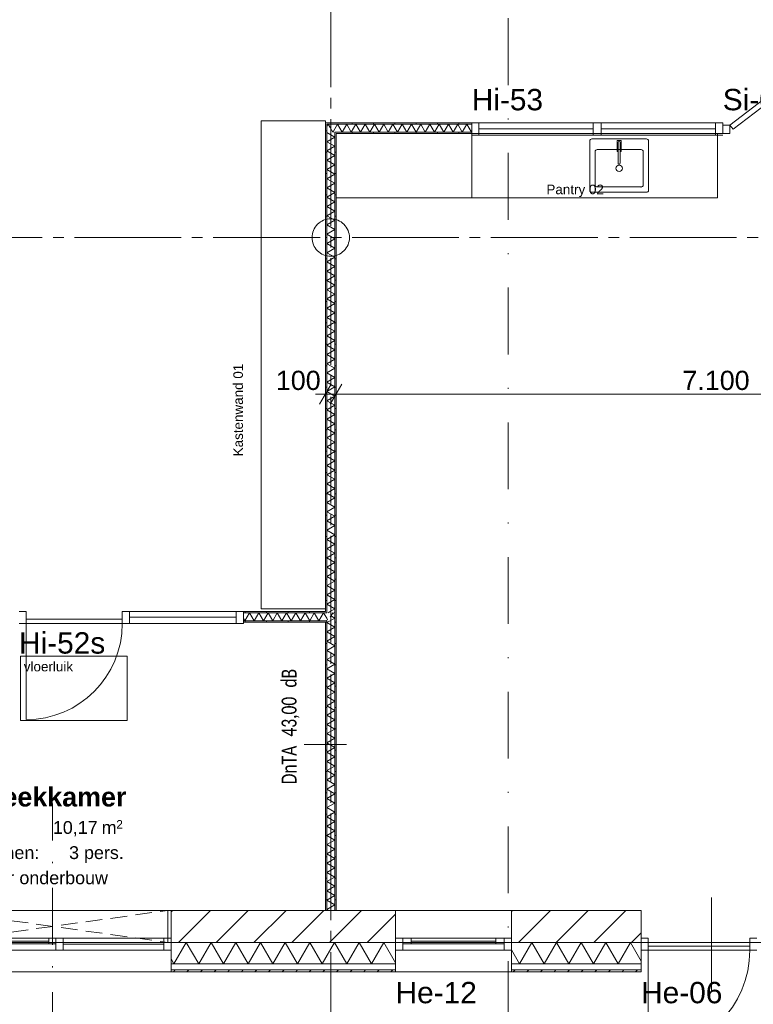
# Model space of a CAD drawing. Header units: millimetres. Extents: x 10 to 584, y 10 to 831.
# Tile 13 of 79: x 193 to 262, y 259 to 352. Entities that reach past the tile are written whole.
import ezdxf
from ezdxf.xclip import XClip

# ---------------------------------------------------------------- set-up
doc = ezdxf.new("R2010")
doc.units = ezdxf.units.MM
doc.header["$MEASUREMENT"] = 0
doc.header["$XCLIPFRAME"] = 0
for name, pattern in [('B0204', [13, 10, -1, 1, -1]), ('B0302', [12.51, 6.26, -3.125, 0, -3.125]), ('B0605', [9.6667, 5.3333, -2.333367, 3.33333e-05, -2]), ('B0701', [2.3412, 1.56, -0.7812]), ('B0703', [4.687, 3.125, -1.562])]:
    doc.linetypes.add(name, pattern=pattern)
for name, color, linetype in [('21 Buitenwanden', 7, 'Continuous'), ('21 Buitenwanden Deuren', 7, 'Continuous'), ('21 Buitenwanden Deurlabels', 7, 'Continuous'), ('21 Buitenwanden Doorsnede-arcering', 7, 'Continuous'), ('21 Buitenwanden Laagscheidingslijnen', 7, 'Continuous'), ('21 Buitenwanden Raamlabels', 7, 'Continuous'), ('21 Buitenwanden Ramen', 7, 'Continuous'), ('22 NC Binnenwanden', 7, 'Continuous'), ('22 NC Binnenwanden Deuren', 7, 'Continuous'), ('22 NC Binnenwanden Deurlabels', 7, 'Continuous'), ('22 NC Binnenwanden Doorsnede-arcering', 7, 'Continuous'), ('22 NC Binnenwanden Laagscheidingslijnen', 7, 'Continuous'), ('22 NC Binnenwanden Raamlabels', 7, 'Continuous'), ('22 NC Binnenwanden Ramen', 7, 'Continuous'), ('23 Vloeren', 7, 'Continuous'), ('28 Draagconstructies', 7, 'Continuous'), ('73 Keuken', 7, 'Continuous'), ('74 Sanitair', 7, 'Continuous'), ('82 Interieur', 7, 'Continuous'), ('A Lijn doorsnede', 7, 'Continuous'), ('A Stramien', 7, 'Continuous'), ('Info Algemeen', 7, 'Continuous'), ('Maatvoering 1_ 50_100', 7, 'Continuous'), ('Tekst_dim 1_ 50_100', 7, 'Continuous'), ('Z Ruimtefuncties', 7, 'Continuous')]:
    doc.layers.add(name, color=color, linetype=linetype)
doc.styles.add('GENERATED_STYLE_1', font='txt')
doc.styles.add('GENERATED_STYLE_2', font='txt')
doc.styles.add('GENERATED_STYLE_3', font='txt')
pattern_1 = [(45, (78, 259.1879), (-0.636396, 0.636396), [])]
pattern_2 = [(45, (78, 259.188), (-1.767767, 1.767767), [])]
pattern_3 = [(180, (78, 259.1879), (0, 2), [])]
pattern_4 = [(90, (78, 259.1879), (-2, 0), [])]
pattern_5 = [(270, (78, 259.1879), (2, 0), [])]

# ---------------------------------------------------------------- blocks, each defined once
blk = doc.blocks.new('*X19')
at = {"layer": '21 Buitenwanden Doorsnede-arcering', "color": 7, "linetype": 'Continuous', "lineweight": 0}
for p, q in [((207.326, 263.188), (208.481, 265.188)), ((209.636, 263.188), (208.481, 265.188)), ((209.636, 263.188), (210.791, 265.188)), ((211.945, 263.188), (210.791, 265.188)), ((211.945, 263.188), (213.1, 265.188)), ((214.255, 263.188), (213.1, 265.188)), ((214.255, 263.188), (215.409, 265.188)), ((216.564, 263.188), (215.409, 265.188)), ((216.564, 263.188), (217.719, 265.188)), ((218.873, 263.188), (217.719, 265.188)), ((218.873, 263.188), (220.028, 265.188)), ((221.183, 263.188), (220.028, 265.188)), ((221.183, 263.188), (222.338, 265.188)), ((223.492, 263.188), (222.338, 265.188)), ((223.492, 263.188), (224.647, 265.188)), ((225.802, 263.188), (224.647, 265.188)), ((225.802, 263.188), (226.956, 265.188)), ((228.069, 263.261), (226.956, 265.188)), ((207.326, 263.188), (207.058, 263.654))]:
    blk.add_line(p, q, dxfattribs=at)
blk = doc.blocks.new('*X20')
at = {"layer": '21 Buitenwanden Doorsnede-arcering', "color": 7, "linetype": 'Continuous', "lineweight": 0}
for p, q in [((239.658, 263.188), (240.813, 265.188)), ((241.967, 263.188), (240.813, 265.188)), ((241.967, 263.188), (243.122, 265.188)), ((244.277, 263.188), (243.122, 265.188)), ((244.277, 263.188), (245.432, 265.188)), ((246.586, 263.188), (245.432, 265.188)), ((246.586, 263.188), (247.741, 265.188)), ((248.896, 263.188), (247.741, 265.188)), ((248.896, 263.188), (250.05, 265.188)), ((251.055, 263.448), (250.05, 265.188)), ((239.658, 263.188), (238.909, 264.486))]:
    blk.add_line(p, q, dxfattribs=at)
blk = doc.blocks.new('*X95')
at = {"layer": '22 NC Binnenwanden Doorsnede-arcering', "color": 7, "linetype": 'Continuous', "lineweight": 0}
for p, q in [((221.945, 295.313), (221.625, 295.128)), ((222.375, 294.695), (221.625, 295.128)), ((222.375, 294.695), (221.625, 294.262)), ((222.375, 293.829), (221.625, 294.262)), ((222.375, 293.829), (221.625, 293.396)), ((222.375, 292.963), (221.625, 293.396)), ((222.375, 292.963), (221.625, 292.53)), ((222.375, 292.097), (221.625, 292.53)), ((222.375, 292.097), (221.625, 291.664)), ((222.375, 291.231), (221.625, 291.664)), ((222.375, 291.231), (221.625, 290.798)), ((222.375, 290.365), (221.625, 290.798)), ((222.375, 290.365), (221.625, 289.932)), ((222.375, 289.499), (221.625, 289.932)), ((222.375, 289.499), (221.625, 289.066)), ((222.375, 288.633), (221.625, 289.066)), ((222.375, 288.633), (221.625, 288.2)), ((222.375, 287.767), (221.625, 288.2)), ((222.375, 287.767), (221.625, 287.334)), ((222.375, 286.901), (221.625, 287.334)), ((222.375, 286.901), (221.625, 286.468)), ((222.375, 286.035), (221.625, 286.468)), ((222.375, 286.035), (221.625, 285.602)), ((222.375, 285.169), (221.625, 285.602)), ((222.375, 285.169), (221.625, 284.736)), ((222.375, 284.303), (221.625, 284.736)), ((222.375, 284.303), (221.625, 283.87)), ((222.375, 283.437), (221.625, 283.87)), ((222.375, 283.437), (221.625, 283.004)), ((222.375, 282.571), (221.625, 283.004)), ((222.375, 282.571), (221.625, 282.138)), ((222.375, 281.705), (221.625, 282.138)), ((222.375, 281.705), (221.625, 281.272)), ((222.375, 280.839), (221.625, 281.272)), ((222.375, 280.839), (221.625, 280.406)), ((222.375, 279.973), (221.625, 280.406)), ((222.375, 279.973), (221.625, 279.539)), ((222.375, 279.106), (221.625, 279.539)), ((222.375, 279.106), (221.625, 278.673)), ((222.375, 278.24), (221.625, 278.673)), ((222.375, 278.24), (221.625, 277.807)), ((222.375, 277.374), (221.625, 277.807)), ((222.375, 277.374), (221.625, 276.941)), ((222.375, 276.508), (221.625, 276.941)), ((222.375, 276.508), (221.625, 276.075)), ((222.375, 275.642), (221.625, 276.075)), ((222.375, 275.642), (221.625, 275.209)), ((222.375, 274.776), (221.625, 275.209)), ((222.375, 274.776), (221.625, 274.343)), ((222.375, 273.91), (221.625, 274.343)), ((222.375, 273.91), (221.625, 273.477)), ((222.375, 273.044), (221.625, 273.477)), ((222.375, 273.044), (221.625, 272.611)), ((222.375, 272.178), (221.625, 272.611)), ((222.375, 272.178), (221.625, 271.745)), ((222.375, 271.312), (221.625, 271.745)), ((222.375, 271.312), (221.625, 270.879)), ((222.375, 270.446), (221.625, 270.879)), ((222.375, 270.446), (221.625, 270.013)), ((222.375, 269.58), (221.625, 270.013)), ((222.375, 269.58), (221.625, 269.147)), ((222.375, 268.714), (221.625, 269.147)), ((222.375, 268.714), (221.625, 268.281)), ((221.787, 268.188), (221.625, 268.281))]:
    blk.add_line(p, q, dxfattribs=at)
blk = doc.blocks.new('*X96')
at = {"layer": '22 NC Binnenwanden Doorsnede-arcering', "color": 7, "linetype": 'Continuous', "lineweight": 0}
for q in [(221.945, 295.313), (222.057, 295.745)]:
    blk.add_line((222.375, 295.561), q, dxfattribs=at)
blk = doc.blocks.new('*X232')
at = {"layer": '22 NC Binnenwanden Doorsnede-arcering', "color": 7, "linetype": 'Continuous', "lineweight": 0}
for p, q in [((213.966, 295.313), (214.399, 296.063)), ((214.832, 295.313), (214.399, 296.063)), ((214.832, 295.313), (215.265, 296.063)), ((215.698, 295.313), (215.265, 296.063)), ((215.698, 295.313), (216.131, 296.063)), ((216.564, 295.313), (216.131, 296.063)), ((216.564, 295.313), (216.997, 296.063)), ((217.43, 295.313), (216.997, 296.063)), ((217.43, 295.313), (217.863, 296.063)), ((218.296, 295.313), (217.863, 296.063)), ((218.296, 295.313), (218.729, 296.063)), ((219.162, 295.313), (218.729, 296.063)), ((219.162, 295.313), (219.595, 296.063)), ((220.028, 295.313), (219.595, 296.063)), ((220.028, 295.313), (220.461, 296.063)), ((220.894, 295.313), (220.461, 296.063)), ((220.894, 295.313), (221.327, 296.063)), ((221.625, 295.547), (221.327, 296.063)), ((213.966, 295.313), (213.818, 295.569))]:
    blk.add_line(p, q, dxfattribs=at)
blk = doc.blocks.new('*X233')
at = {"layer": '22 NC Binnenwanden Doorsnede-arcering', "color": 7, "linetype": 'Continuous', "lineweight": 0}
for p, q in [((221.945, 295.633), (222.193, 296.063)), ((222.26, 295.948), (222.193, 296.063)), ((221.711, 295.399), (221.625, 295.547))]:
    blk.add_line(p, q, dxfattribs=at)
blk = doc.blocks.new('*X416')
at = {"layer": '22 NC Binnenwanden Doorsnede-arcering', "color": 7, "linetype": 'Continuous', "lineweight": 0}
for p, q in [((221.711, 341.711), (221.625, 341.562)), ((221.945, 341.476), (222.193, 341.046)), ((222.26, 341.162), (222.193, 341.046))]:
    blk.add_line(p, q, dxfattribs=at)
blk = doc.blocks.new('*X422')
at = {"layer": '22 NC Binnenwanden Doorsnede-arcering', "color": 7, "linetype": 'Continuous', "lineweight": 0}
for p, q in [((222.626, 341.796), (222.375, 341.361)), ((222.626, 341.796), (223.059, 341.046)), ((223.492, 341.796), (223.059, 341.046)), ((223.492, 341.796), (223.925, 341.046)), ((224.358, 341.796), (223.925, 341.046)), ((224.358, 341.796), (224.791, 341.046)), ((225.224, 341.796), (224.791, 341.046)), ((225.224, 341.796), (225.657, 341.046)), ((226.09, 341.796), (225.657, 341.046)), ((226.09, 341.796), (226.523, 341.046)), ((226.956, 341.796), (226.523, 341.046)), ((226.956, 341.796), (227.389, 341.046)), ((227.822, 341.796), (227.389, 341.046)), ((227.822, 341.796), (228.255, 341.046)), ((228.688, 341.796), (228.255, 341.046)), ((228.688, 341.796), (229.121, 341.046)), ((229.554, 341.796), (229.121, 341.046)), ((229.554, 341.796), (229.987, 341.046)), ((230.42, 341.796), (229.987, 341.046)), ((230.42, 341.796), (230.853, 341.046)), ((231.286, 341.796), (230.853, 341.046)), ((231.286, 341.796), (231.719, 341.046)), ((232.152, 341.796), (231.719, 341.046)), ((232.152, 341.796), (232.586, 341.046)), ((233.019, 341.796), (232.586, 341.046)), ((233.019, 341.796), (233.452, 341.046)), ((233.885, 341.796), (233.452, 341.046)), ((233.885, 341.796), (234.318, 341.046)), ((234.751, 341.796), (234.318, 341.046)), ((234.751, 341.796), (235.184, 341.046)), ((235.2, 341.075), (235.184, 341.046))]:
    blk.add_line(p, q, dxfattribs=at)
blk = doc.blocks.new('*X424')
at = {"layer": '22 NC Binnenwanden Doorsnede-arcering', "color": 7, "linetype": 'Continuous', "lineweight": 0}
for p, q in [((221.76, 341.796), (221.711, 341.711)), ((221.76, 341.796), (221.945, 341.476)), ((222.375, 341.361), (222.26, 341.162))]:
    blk.add_line(p, q, dxfattribs=at)
blk = doc.blocks.new('*X460')
at = {"layer": '22 NC Binnenwanden Doorsnede-arcering', "color": 7, "linetype": 'Continuous', "lineweight": 0}
blk.add_line((221.961, 296.188), (221.744, 296.063), dxfattribs=at)
blk = doc.blocks.new('*X461')
at = {"layer": '22 NC Binnenwanden Doorsnede-arcering', "color": 7, "linetype": 'Continuous', "lineweight": 0}
for p, q in [((221.658, 341.046), (221.625, 341.027)), ((222.375, 340.594), (221.625, 341.027)), ((222.375, 340.594), (221.625, 340.161)), ((222.375, 339.728), (221.625, 340.161)), ((222.375, 339.728), (221.625, 339.295)), ((222.375, 338.862), (221.625, 339.295)), ((222.375, 338.862), (221.625, 338.429)), ((222.375, 337.996), (221.625, 338.429)), ((222.375, 337.996), (221.625, 337.563)), ((222.375, 337.13), (221.625, 337.563)), ((222.375, 337.13), (221.625, 336.697)), ((222.375, 336.264), (221.625, 336.697)), ((222.375, 336.264), (221.625, 335.831)), ((222.375, 335.398), (221.625, 335.831)), ((222.375, 335.398), (221.625, 334.965)), ((222.375, 334.532), (221.625, 334.965)), ((222.375, 334.532), (221.625, 334.099)), ((222.375, 333.666), (221.625, 334.099)), ((222.375, 333.666), (221.625, 333.233)), ((222.375, 332.8), (221.625, 333.233)), ((222.375, 332.8), (221.625, 332.367)), ((222.375, 331.934), (221.625, 332.367)), ((222.375, 331.934), (221.625, 331.501)), ((222.375, 331.068), (221.625, 331.501)), ((222.375, 331.068), (221.625, 330.635)), ((222.375, 330.202), (221.625, 330.635)), ((222.375, 330.202), (221.625, 329.769)), ((222.375, 329.336), (221.625, 329.769)), ((222.375, 329.336), (221.625, 328.903)), ((222.375, 328.47), (221.625, 328.903)), ((222.375, 328.47), (221.625, 328.037)), ((222.375, 327.604), (221.625, 328.037)), ((222.375, 327.604), (221.625, 327.171)), ((222.375, 326.738), (221.625, 327.171)), ((222.375, 326.738), (221.625, 326.305)), ((222.375, 325.872), (221.625, 326.305)), ((222.375, 325.872), (221.625, 325.439)), ((222.375, 325.006), (221.625, 325.439)), ((222.375, 325.006), (221.625, 324.573)), ((222.375, 324.14), (221.625, 324.573)), ((222.375, 324.14), (221.625, 323.707)), ((222.375, 323.274), (221.625, 323.707)), ((222.375, 323.274), (221.625, 322.841)), ((222.375, 322.408), (221.625, 322.841)), ((222.375, 322.408), (221.625, 321.975)), ((222.375, 321.542), (221.625, 321.975)), ((222.375, 321.542), (221.625, 321.109)), ((222.375, 320.676), (221.625, 321.109)), ((222.375, 320.676), (221.625, 320.243)), ((222.375, 319.81), (221.625, 320.243)), ((222.375, 319.81), (221.625, 319.377)), ((222.375, 318.944), (221.625, 319.377)), ((222.375, 318.944), (221.625, 318.511)), ((222.375, 318.078), (221.625, 318.511)), ((222.375, 318.078), (221.625, 317.645)), ((222.375, 317.212), (221.625, 317.645)), ((222.375, 317.212), (221.625, 316.779)), ((222.375, 316.346), (221.625, 316.779)), ((222.375, 316.346), (221.625, 315.913)), ((222.375, 315.48), (221.625, 315.913)), ((222.375, 315.48), (221.625, 315.047)), ((222.375, 314.614), (221.625, 315.047)), ((222.375, 314.614), (221.625, 314.181)), ((222.375, 313.747), (221.625, 314.181)), ((222.375, 313.747), (221.625, 313.314)), ((222.375, 312.881), (221.625, 313.314)), ((222.375, 312.881), (221.625, 312.448)), ((222.375, 312.015), (221.625, 312.448)), ((222.375, 312.015), (221.625, 311.582)), ((222.375, 311.149), (221.625, 311.582)), ((222.375, 311.149), (221.625, 310.716)), ((222.375, 310.283), (221.625, 310.716)), ((222.375, 310.283), (221.625, 309.85)), ((222.375, 309.417), (221.625, 309.85)), ((222.375, 309.417), (221.625, 308.984)), ((222.375, 308.551), (221.625, 308.984)), ((222.375, 308.551), (221.625, 308.118)), ((222.375, 307.685), (221.625, 308.118)), ((222.375, 307.685), (221.625, 307.252)), ((222.375, 306.819), (221.625, 307.252)), ((222.375, 306.819), (221.625, 306.386)), ((222.375, 305.953), (221.625, 306.386)), ((222.375, 305.953), (221.625, 305.52)), ((222.375, 305.087), (221.625, 305.52)), ((222.375, 305.087), (221.625, 304.654)), ((222.375, 304.221), (221.625, 304.654)), ((222.375, 304.221), (221.625, 303.788)), ((222.375, 303.355), (221.625, 303.788)), ((222.375, 303.355), (221.625, 302.922)), ((222.375, 302.489), (221.625, 302.922)), ((222.375, 302.489), (221.625, 302.056)), ((222.375, 301.623), (221.625, 302.056)), ((222.375, 301.623), (221.625, 301.19)), ((222.375, 300.757), (221.625, 301.19)), ((222.375, 300.757), (221.625, 300.324)), ((222.375, 299.891), (221.625, 300.324)), ((222.375, 299.891), (221.625, 299.458)), ((222.375, 299.025), (221.625, 299.458)), ((222.375, 299.025), (221.625, 298.592)), ((222.375, 298.159), (221.625, 298.592)), ((222.375, 298.159), (221.625, 297.726)), ((222.375, 297.293), (221.625, 297.726)), ((222.375, 297.293), (221.625, 296.86)), ((222.375, 296.427), (221.625, 296.86)), ((222.375, 296.427), (221.961, 296.188))]:
    blk.add_line(p, q, dxfattribs=at)
blk = doc.blocks.new('Drawing_2_2', base_point=(78, 259.188))
at = {"layer": '21 Buitenwanden Doorsnede-arcering', "linetype": 'Continuous', "lineweight": 0, "true_color": 0x000000}
h = blk.add_hatch(dxfattribs=at)
h.set_pattern_fill('130_Kalkzandsteen_0002', color=18, style=0, pattern_type=2)
h.set_pattern_definition(pattern_2)
h.paths.add_polyline_path([(207.058, 268.188), (207.058, 265.188), (228.069, 265.188), (228.069, 268.188)])
h = blk.add_hatch(dxfattribs=at)
h.set_pattern_fill('130_Kalkzandsteen_0002', color=18, style=0, pattern_type=2)
h.set_pattern_definition(pattern_2)
h.paths.add_polyline_path([(238.909, 268.188), (238.909, 265.188), (251.055, 265.188), (251.055, 268.188)])
h = blk.add_hatch(dxfattribs=at)
h.set_pattern_fill('310_Naaldhout__01__0002', color=18, style=0, pattern_type=2)
h.set_pattern_definition(pattern_1)
h.paths.add_polyline_path([(228.069, 262.628), (207.058, 262.628), (207.058, 262.448), (228.069, 262.448)])
h = blk.add_hatch(dxfattribs=at)
h.set_pattern_fill('310_Naaldhout__01__0002', color=18, style=0, pattern_type=2)
h.set_pattern_definition(pattern_1)
h.paths.add_polyline_path([(238.909, 262.628), (238.909, 262.448), (251.055, 262.448), (251.055, 262.628)])
at = {"layer": '22 NC Binnenwanden Doorsnede-arcering', "linetype": 'Continuous', "lineweight": 0, "true_color": 0x000000}
h = blk.add_hatch(dxfattribs=at)
h.set_pattern_fill('930_Lijnen_vert_200_0002', color=18, style=0, pattern_type=2)
h.set_pattern_definition(pattern_5)
h.paths.add_polyline_path([(221.5, 341.796), (221.625, 341.796), (221.5, 341.921)])
h = blk.add_hatch(dxfattribs=at)
h.set_pattern_fill('930_Lijnen_vert_200_0002', color=18, style=0, pattern_type=2)
h.set_pattern_definition(pattern_5)
h.paths.add_polyline_path([(221.625, 341.921), (221.5, 341.921), (221.625, 341.796)])
h = blk.add_hatch(dxfattribs=at)
h.set_pattern_fill('930_Lijnen_vert_200_0002', color=18, style=0, pattern_type=2)
h.set_pattern_definition(pattern_3)
h.paths.add_polyline_path([(221.5, 341.796), (221.5, 296.188), (221.625, 296.188), (221.625, 341.796)])
h = blk.add_hatch(dxfattribs=at)
h.set_pattern_fill('930_Lijnen_vert_200_0002', color=18, style=0, pattern_type=2)
h.set_pattern_definition(pattern_5)
h.paths.add_polyline_path([(221.625, 341.921), (221.625, 341.796), (235.2, 341.796), (235.2, 341.921)])
h = blk.add_hatch(dxfattribs=at)
h.set_pattern_fill('930_Lijnen_vert_200_0002', color=18, style=0, pattern_type=2)
h.set_pattern_definition(pattern_5)
h.paths.add_polyline_path([(222.375, 340.921), (222.5, 340.921), (222.375, 341.046)])
h = blk.add_hatch(dxfattribs=at)
h.set_pattern_fill('930_Lijnen_vert_200_0002', color=18, style=0, pattern_type=2)
h.set_pattern_definition(pattern_5)
h.paths.add_polyline_path([(222.5, 341.046), (222.375, 341.046), (222.5, 340.921)])
h = blk.add_hatch(dxfattribs=at)
h.set_pattern_fill('930_Lijnen_vert_200_0002', color=18, style=0, pattern_type=2)
h.set_pattern_definition(pattern_3)
h.paths.add_polyline_path([(222.375, 340.921), (222.375, 296.188), (222.5, 296.188), (222.5, 340.921)])
h = blk.add_hatch(dxfattribs=at)
h.set_pattern_fill('930_Lijnen_vert_200_0002', color=18, style=0, pattern_type=2)
h.set_pattern_definition(pattern_5)
h.paths.add_polyline_path([(235.2, 341.046), (222.5, 341.046), (222.5, 340.921), (235.2, 340.921)])
h = blk.add_hatch(dxfattribs=at)
h.set_pattern_fill('930_Lijnen_vert_200_0002', color=18, style=0, pattern_type=2)
h.set_pattern_definition(pattern_4)
h.paths.add_polyline_path([(213.818, 296.063), (221.5, 296.063), (221.5, 296.188), (213.818, 296.188)])
h = blk.add_hatch(dxfattribs=at)
h.set_pattern_fill('930_Lijnen_vert_200_0002', color=18, style=0, pattern_type=2)
h.set_pattern_definition(pattern_4)
h.paths.add_polyline_path([(221.625, 296.188), (221.5, 296.188), (221.5, 296.063), (221.625, 296.063)])
h = blk.add_hatch(dxfattribs=at)
h.set_pattern_fill('930_Lijnen_vert_200_0002', color=18, style=0, pattern_type=2)
h.set_pattern_definition(pattern_3)
h.paths.add_polyline_path([(222.375, 296.063), (222.5, 296.063), (222.5, 296.188)])
h = blk.add_hatch(dxfattribs=at)
h.set_pattern_fill('930_Lijnen_vert_200_0002', color=18, style=0, pattern_type=2)
h.set_pattern_definition(pattern_4)
h.paths.add_polyline_path([(222.375, 296.188), (222.375, 296.063), (222.5, 296.188)])
h = blk.add_hatch(dxfattribs=at)
h.set_pattern_fill('930_Lijnen_vert_200_0002', color=18, style=0, pattern_type=2)
h.set_pattern_definition(pattern_3)
h.paths.add_polyline_path([(222.375, 296.063), (222.375, 268.188), (222.5, 268.188), (222.5, 296.063)])
h = blk.add_hatch(dxfattribs=at)
h.set_pattern_fill('930_Lijnen_vert_200_0002', color=18, style=0, pattern_type=2)
h.set_pattern_definition(pattern_4)
h.paths.add_polyline_path([(221.5, 295.313), (213.818, 295.313), (213.818, 295.188), (221.5, 295.188)])
h = blk.add_hatch(dxfattribs=at)
h.set_pattern_fill('930_Lijnen_vert_200_0002', color=18, style=0, pattern_type=2)
h.set_pattern_definition(pattern_3)
h.paths.add_polyline_path([(221.5, 295.313), (221.5, 295.188), (221.625, 295.313)])
h = blk.add_hatch(dxfattribs=at)
h.set_pattern_fill('930_Lijnen_vert_200_0002', color=18, style=0, pattern_type=2)
h.set_pattern_definition(pattern_3)
h.paths.add_polyline_path([(221.5, 295.188), (221.625, 295.188), (221.625, 295.313)])
h = blk.add_hatch(dxfattribs=at)
h.set_pattern_fill('930_Lijnen_vert_200_0002', color=18, style=0, pattern_type=2)
h.set_pattern_definition(pattern_3)
h.paths.add_polyline_path([(221.5, 295.188), (221.5, 268.188), (221.625, 268.188), (221.625, 295.188)])
at = {"layer": '21 Buitenwanden', "color": 9, "linetype": 'B0605', "lineweight": 0}
blk.add_line((195.957, 255.188), (195.957, 278.188), dxfattribs=at)
at = {"layer": '21 Buitenwanden', "color": 1, "linetype": 'Continuous', "lineweight": 0}
for p, q in [((257.66, 269.407), (257.66, 260.699)), ((207.058, 264.448), (207.058, 265.188)), ((228.069, 264.448), (228.069, 265.188)), ((238.909, 264.448), (238.909, 265.188)), ((251.055, 264.448), (251.055, 265.188)), ((207.058, 263.188), (207.058, 264.448)), ((228.069, 263.188), (228.069, 264.448)), ((238.909, 263.188), (238.909, 264.448)), ((251.055, 263.188), (251.055, 264.448))]:
    blk.add_line(p, q, dxfattribs=at)
at = {"layer": '21 Buitenwanden', "color": 9, "linetype": 'B0701', "lineweight": 0}
for p, q in [((185.158, 265.188), (206.757, 268.188)), ((185.158, 268.188), (206.757, 265.188))]:
    blk.add_line(p, q, dxfattribs=at)
at = {"layer": '21 Buitenwanden', "color": 3, "linetype": 'Continuous', "lineweight": 0}
for p, q in [((207.058, 265.588), (207.058, 268.188)), ((228.069, 265.588), (228.069, 268.188)), ((238.909, 265.588), (238.909, 268.188)), ((251.055, 265.588), (251.055, 268.188)), ((207.058, 265.188), (207.058, 265.588)), ((228.069, 265.188), (228.069, 265.588)), ((238.909, 265.188), (238.909, 265.588)), ((251.055, 265.188), (251.055, 265.588))]:
    blk.add_line(p, q, dxfattribs=at)
at = {"layer": '21 Buitenwanden', "color": 9, "linetype": 'Continuous', "lineweight": 0}
for p, q in [((207.058, 262.628), (207.058, 263.188)), ((228.069, 262.628), (228.069, 263.188)), ((238.909, 262.628), (238.909, 263.188)), ((251.055, 262.628), (251.055, 263.188))]:
    blk.add_line(p, q, dxfattribs=at)
at = {"layer": '21 Buitenwanden', "color": 2, "linetype": 'Continuous', "lineweight": 0}
for p, q in [((207.058, 262.448), (207.058, 262.628)), ((228.069, 262.448), (228.069, 262.628)), ((238.909, 262.448), (238.909, 262.628)), ((251.055, 262.448), (251.055, 262.628))]:
    blk.add_line(p, q, dxfattribs=at)
at = {"layer": '21 Buitenwanden', "color": 1, "linetype": 'B0703', "lineweight": 0, "flags": 128}
for points in [[(206.757, 265.188), (206.757, 268.188)], [(185.158, 265.188), (206.757, 265.188)]]:
    blk.add_lwpolyline(points, dxfattribs=at)
at = {"layer": '21 Buitenwanden', "color": 3, "linetype": 'Continuous', "lineweight": 0, "flags": 128}
for points in [[(228.069, 268.188), (207.058, 268.188)], [(251.055, 268.188), (238.909, 268.188)]]:
    blk.add_lwpolyline(points, dxfattribs=at)
at = {"layer": '21 Buitenwanden', "color": 2, "linetype": 'Continuous', "lineweight": 0, "flags": 128}
for points in [[(207.058, 262.448), (228.069, 262.448)], [(238.909, 262.448), (251.055, 262.448)]]:
    blk.add_lwpolyline(points, dxfattribs=at)
at = {"layer": '21 Buitenwanden Deuren', "color": 3, "linetype": 'Continuous', "lineweight": 0}
for p, q in [((251.055, 265.588), (251.055, 268.188)), ((251.055, 265.188), (251.055, 265.588)), ((251.055, 265.188), (251.055, 265.588))]:
    blk.add_line(p, q, dxfattribs=at)
at = {"layer": '21 Buitenwanden Deuren', "color": 1, "linetype": 'Continuous', "lineweight": 0}
for p, q in [((251.725, 265.588), (251.055, 265.588)), ((251.055, 265.588), (251.055, 264.448)), ((251.725, 264.448), (251.725, 265.588)), ((261.895, 265.588), (261.225, 265.588)), ((261.225, 265.588), (261.225, 264.448)), ((251.055, 264.448), (251.055, 265.188)), ((251.055, 264.448), (251.055, 265.188)), ((251.725, 264.448), (251.725, 264.848)), ((251.725, 264.848), (261.225, 264.848)), ((261.225, 264.848), (261.225, 264.448)), ((251.055, 264.448), (251.725, 264.448)), ((251.055, 263.188), (251.055, 264.448)), ((251.725, 264.448), (251.725, 254.948)), ((261.225, 264.448), (251.725, 264.448)), ((261.225, 264.448), (261.895, 264.448))]:
    blk.add_line(p, q, dxfattribs=at)
at = {"layer": '21 Buitenwanden Deuren', "color": 9, "linetype": 'Continuous', "lineweight": 0}
blk.add_line((251.055, 262.628), (251.055, 263.188), dxfattribs=at)
at = {"layer": '21 Buitenwanden Deuren', "color": 2, "linetype": 'Continuous', "lineweight": 0}
blk.add_line((251.055, 262.448), (251.055, 262.628), dxfattribs=at)
at = {"layer": '21 Buitenwanden Deuren', "color": 1, "linetype": 'Continuous', "lineweight": 0}
blk.add_arc((251.725, 264.448), 9.5, 270, 0, dxfattribs=at)
at = {"layer": '21 Buitenwanden Laagscheidingslijnen', "color": 3, "linetype": 'Continuous', "lineweight": 0}
for p, q in [((207.058, 265.188), (228.069, 265.188)), ((238.909, 265.188), (251.055, 265.188))]:
    blk.add_line(p, q, dxfattribs=at)
at = {"layer": '21 Buitenwanden Laagscheidingslijnen', "color": 1, "linetype": 'Continuous', "lineweight": 0}
for p, q in [((207.058, 263.188), (228.069, 263.188)), ((238.909, 263.188), (251.055, 263.188))]:
    blk.add_line(p, q, dxfattribs=at)
at = {"layer": '21 Buitenwanden Laagscheidingslijnen', "color": 2, "linetype": 'Continuous', "lineweight": 0}
for p, q in [((207.058, 262.628), (228.069, 262.628)), ((238.909, 262.628), (251.055, 262.628))]:
    blk.add_line(p, q, dxfattribs=at)
at = {"layer": '21 Buitenwanden Ramen', "color": 9, "linetype": 'Continuous', "lineweight": 0}
for p, q in [((207.058, 268.188), (185.158, 268.188)), ((238.909, 268.188), (228.069, 268.188)), ((207.058, 262.628), (207.058, 263.188)), ((228.069, 262.628), (228.069, 263.188)), ((238.909, 262.628), (238.909, 263.188)), ((207.058, 262.448), (185.158, 262.448)), ((238.909, 262.448), (228.069, 262.448))]:
    blk.add_line(p, q, dxfattribs=at)
at = {"layer": '21 Buitenwanden Ramen', "color": 3, "linetype": 'Continuous', "lineweight": 0}
for p, q in [((207.058, 265.588), (207.058, 268.188)), ((228.069, 265.588), (228.069, 268.188)), ((238.909, 265.588), (238.909, 268.188)), ((207.058, 265.188), (207.058, 265.588)), ((207.058, 265.188), (207.058, 265.588)), ((228.069, 265.188), (228.069, 265.588)), ((228.069, 265.188), (228.069, 265.588)), ((238.909, 265.188), (238.909, 265.588)), ((238.909, 265.188), (238.909, 265.588))]:
    blk.add_line(p, q, dxfattribs=at)
at = {"layer": '21 Buitenwanden Ramen', "color": 1, "linetype": 'Continuous', "lineweight": 0}
for p, q in [((195.603, 265.588), (186.498, 265.588)), ((195.603, 265.588), (186.498, 265.588)), ((196.273, 265.588), (195.603, 265.588)), ((195.603, 265.588), (195.603, 265.048)), ((196.608, 265.588), (196.273, 265.588)), ((196.273, 265.588), (196.273, 265.048)), ((196.273, 265.048), (196.273, 265.588)), ((196.943, 265.588), (196.608, 265.588)), ((196.943, 264.448), (196.943, 265.588)), ((206.388, 265.588), (196.943, 265.588)), ((207.058, 265.588), (206.388, 265.588)), ((206.388, 265.588), (206.388, 264.448)), ((228.739, 265.588), (228.069, 265.588)), ((228.739, 265.048), (228.739, 265.588)), ((229.519, 265.588), (228.739, 265.588)), ((228.739, 265.588), (228.739, 265.048)), ((237.459, 265.588), (229.519, 265.588)), ((229.519, 265.048), (229.519, 265.588)), ((237.459, 265.588), (229.519, 265.588)), ((238.239, 265.588), (237.459, 265.588)), ((237.459, 265.588), (237.459, 265.048)), ((238.909, 265.588), (238.239, 265.588)), ((238.239, 265.588), (238.239, 265.048)), ((238.239, 265.048), (238.239, 265.588)), ((195.603, 265.318), (186.498, 265.318)), ((186.498, 265.048), (195.603, 265.048)), ((195.603, 265.048), (196.273, 265.048)), ((196.273, 265.048), (196.273, 264.448)), ((206.388, 265.018), (196.943, 265.018)), ((207.058, 264.448), (207.058, 265.188)), ((207.058, 264.448), (207.058, 265.188)), ((228.069, 264.448), (228.069, 265.188)), ((228.069, 264.448), (228.069, 265.188)), ((228.739, 264.448), (228.739, 265.048)), ((228.739, 265.048), (229.519, 265.048)), ((237.459, 265.318), (229.519, 265.318)), ((229.519, 265.048), (237.459, 265.048)), ((237.459, 265.048), (238.239, 265.048)), ((238.239, 265.048), (238.239, 264.448)), ((238.909, 264.448), (238.909, 265.188)), ((238.909, 264.448), (238.909, 265.188)), ((185.828, 264.448), (196.273, 264.448)), ((196.273, 264.448), (196.608, 264.448)), ((196.608, 264.448), (196.943, 264.448)), ((196.943, 264.448), (206.388, 264.448)), ((206.388, 264.448), (207.058, 264.448)), ((207.058, 263.188), (207.058, 264.448)), ((228.069, 264.448), (228.739, 264.448)), ((228.069, 263.188), (228.069, 264.448)), ((228.739, 264.448), (238.239, 264.448)), ((238.239, 264.448), (238.909, 264.448)), ((238.909, 263.188), (238.909, 264.448))]:
    blk.add_line(p, q, dxfattribs=at)
at = {"layer": '21 Buitenwanden Ramen', "color": 2, "linetype": 'Continuous', "lineweight": 0}
for p, q in [((207.058, 262.448), (207.058, 262.628)), ((228.069, 262.448), (228.069, 262.628)), ((238.909, 262.448), (238.909, 262.628))]:
    blk.add_line(p, q, dxfattribs=at)
at = {"layer": '22 NC Binnenwanden', "color": 1, "linetype": 'Continuous', "lineweight": 0}
for p, q in [((235.2, 341.921), (235.2, 341.796)), ((235.2, 341.796), (235.2, 341.046)), ((235.2, 341.046), (235.2, 340.921)), ((213.818, 296.188), (213.818, 296.063)), ((213.818, 296.063), (213.818, 295.313)), ((213.818, 295.313), (213.818, 295.188))]:
    blk.add_line(p, q, dxfattribs=at)
at = {"layer": '22 NC Binnenwanden', "color": 1, "linetype": 'Continuous', "lineweight": 0, "flags": 128}
for points in [[(221.5, 341.921), (221.5, 341.796)], [(235.2, 341.921), (221.5, 341.921)], [(221.5, 341.796), (221.5, 296.188)], [(222.5, 340.921), (235.2, 340.921)], [(222.5, 296.188), (222.5, 340.921)], [(221.5, 296.188), (213.818, 296.188)], [(222.5, 268.188), (222.5, 296.188)], [(213.818, 295.188), (221.5, 295.188)], [(221.5, 295.188), (221.5, 268.188)], [(221.625, 268.188), (221.5, 268.188)], [(222.375, 268.188), (221.625, 268.188)], [(222.5, 268.188), (222.375, 268.188)]]:
    blk.add_lwpolyline(points, dxfattribs=at)
at = {"layer": '22 NC Binnenwanden Deuren', "color": 1, "linetype": 'Continuous', "lineweight": 0}
for p, q in [((266.952, 347.533), (259.37, 341.721)), ((259.674, 341.325), (267.257, 347.136)), ((258.7, 341.796), (258.7, 341.921)), ((258.7, 341.721), (258.7, 341.796)), ((259.37, 341.721), (258.7, 341.721)), ((258.7, 341.721), (258.7, 340.921)), ((258.7, 341.046), (258.7, 341.721)), ((258.7, 341.046), (258.7, 341.721)), ((259.37, 340.921), (259.37, 341.721)), ((259.37, 341.721), (259.674, 341.325)), ((258.7, 340.921), (258.7, 341.046)), ((258.7, 340.921), (258.7, 341.046)), ((258.7, 340.921), (259.37, 340.921)), ((193.488, 296.188), (192.818, 296.188)), ((193.488, 295.048), (193.488, 296.188)), ((203.158, 296.188), (202.488, 296.188)), ((202.488, 296.188), (202.488, 295.048)), ((203.158, 295.048), (203.158, 296.188)), ((213.818, 296.188), (213.148, 296.188)), ((213.148, 296.188), (213.148, 295.048)), ((213.818, 295.048), (213.818, 296.188)), ((213.818, 296.188), (213.818, 296.063)), ((213.818, 296.188), (213.818, 296.063)), ((213.818, 296.063), (213.818, 295.313)), ((213.818, 296.063), (213.818, 295.313)), ((192.818, 295.048), (193.488, 295.048)), ((193.488, 295.048), (193.488, 295.448)), ((193.488, 295.448), (202.488, 295.448)), ((193.488, 295.048), (193.488, 286.048)), ((202.488, 295.048), (193.488, 295.048)), ((202.488, 295.448), (202.488, 295.048)), ((202.488, 295.048), (203.158, 295.048)), ((213.148, 295.648), (203.158, 295.648)), ((203.158, 295.048), (213.148, 295.048)), ((213.148, 295.048), (213.818, 295.048)), ((213.818, 295.313), (213.818, 295.188)), ((213.818, 295.313), (213.818, 295.188))]:
    blk.add_line(p, q, dxfattribs=at)
at = {"layer": '22 NC Binnenwanden Deuren', "color": 1, "linetype": 'Continuous', "lineweight": 0, "flags": 128}
blk.add_lwpolyline([(203.158, 296.188), (213.148, 296.188), (213.148, 295.048), (203.158, 295.048)], close=True, dxfattribs=at)
at = {"layer": '22 NC Binnenwanden Deuren', "color": 1, "linetype": 'Continuous', "lineweight": 0}
blk.add_arc((193.488, 295.048), 9, 270, 0, dxfattribs=at)
at = {"layer": '22 NC Binnenwanden Laagscheidingslijnen', "color": 9, "linetype": 'Continuous', "lineweight": 0}
for p, q in [((221.625, 341.796), (221.625, 341.046)), ((222.375, 341.796), (221.625, 341.796)), ((221.625, 341.796), (221.625, 341.046)), ((235.2, 341.796), (222.375, 341.796)), ((221.625, 296.188), (221.625, 341.046)), ((222.375, 341.046), (222.375, 340.921)), ((222.5, 341.046), (222.375, 341.046)), ((222.375, 341.046), (222.375, 340.921)), ((222.375, 296.188), (222.375, 340.921)), ((235.2, 341.046), (222.5, 341.046)), ((213.818, 296.063), (221.5, 296.063)), ((221.5, 296.063), (221.625, 296.063)), ((221.625, 296.188), (221.625, 296.063)), ((221.625, 296.188), (221.625, 296.063)), ((222.375, 296.063), (222.375, 296.188)), ((222.375, 296.063), (222.375, 296.188)), ((222.375, 295.313), (222.375, 296.063)), ((213.818, 295.313), (221.5, 295.313)), ((221.625, 295.313), (221.5, 295.313)), ((221.625, 295.313), (221.5, 295.313)), ((221.625, 295.188), (221.625, 295.313)), ((221.625, 268.188), (221.625, 295.188)), ((222.375, 268.188), (222.375, 295.313))]:
    blk.add_line(p, q, dxfattribs=at)
for p in [(222.375, 296.063), (221.625, 295.313)]:
    blk.add_point(p, dxfattribs=at)
at = {"layer": '22 NC Binnenwanden Ramen', "color": 9, "linetype": 'Continuous', "lineweight": 0}
for p, q in [((235.2, 341.921), (258.7, 341.921)), ((235.2, 340.921), (258.7, 340.921))]:
    blk.add_line(p, q, dxfattribs=at)
at = {"layer": '22 NC Binnenwanden Ramen', "color": 1, "linetype": 'Continuous', "lineweight": 0}
for p, q in [((235.2, 341.921), (235.87, 341.921)), ((235.2, 341.921), (235.2, 341.796)), ((235.2, 341.921), (235.2, 341.796)), ((235.2, 341.796), (235.2, 341.046)), ((235.2, 341.796), (235.2, 341.046)), ((235.87, 341.921), (235.87, 340.781)), ((235.87, 341.921), (246.575, 341.921)), ((235.87, 341.351), (246.575, 341.351)), ((246.575, 340.781), (246.575, 341.921)), ((246.575, 341.921), (246.95, 341.921)), ((246.95, 341.921), (247.325, 341.921)), ((247.325, 341.921), (247.325, 340.781)), ((247.325, 341.921), (258.03, 341.921)), ((247.325, 341.351), (258.03, 341.351)), ((258.03, 340.781), (258.03, 341.921)), ((258.03, 341.921), (258.7, 341.921)), ((258.7, 341.921), (258.7, 341.796)), ((258.7, 341.921), (258.7, 341.796)), ((258.7, 341.796), (258.7, 341.046)), ((258.7, 341.796), (258.7, 341.046)), ((235.2, 341.046), (235.2, 340.921)), ((235.2, 341.046), (235.2, 340.921)), ((235.87, 340.781), (235.2, 340.781)), ((246.575, 340.781), (235.87, 340.781)), ((246.95, 340.781), (246.575, 340.781)), ((247.325, 340.781), (246.95, 340.781)), ((258.03, 340.781), (247.325, 340.781)), ((258.7, 340.781), (258.03, 340.781)), ((258.7, 341.046), (258.7, 340.921)), ((258.7, 341.046), (258.7, 340.921))]:
    blk.add_line(p, q, dxfattribs=at)
at = {"layer": '23 Vloeren', "color": 1, "linetype": 'Continuous', "lineweight": 0, "flags": 128}
blk.add_lwpolyline([(96, 265.188), (370, 265.188), (370, 439.188), (366, 439.188), (366, 570.048), (420.61, 570.048), (420.61, 554.048), (510, 554.048), (510, 626.688), (459.924, 626.688), (459.924, 683.688), (510, 683.688), (510, 757.188), (294, 757.188), (294, 763.188), (78, 763.188), (78, 475.188), (96, 475.188)], close=True, dxfattribs=at)
at = {"layer": '28 Draagconstructies', "color": 3, "linetype": 'Continuous', "lineweight": 0, "flags": 128}
blk.add_lwpolyline([(220.25, 331.188, 0.414214), (222, 329.438, 0.414214), (223.75, 331.188, 0.414214), (222, 332.938, 0.414214)], format="xyb", close=True, dxfattribs=at)
at = {"layer": '73 Keuken', "color": 1, "linetype": 'Continuous', "lineweight": 0}
for p, q in [((252, 340.921), (246, 340.921)), ((246.95, 339.421), (251.05, 339.421)), ((246.75, 336.121), (246.75, 339.221)), ((251.25, 339.221), (251.25, 336.121)), ((251.05, 335.921), (246.95, 335.921)), ((252, 334.921), (246, 334.921))]:
    blk.add_line(p, q, dxfattribs=at)
at = {"layer": '73 Keuken', "color": 1, "linetype": 'Continuous', "lineweight": 0, "flags": 128}
for points in [[(251.55, 335.421), (246.45, 335.421, -0.414214), (246.25, 335.621), (246.25, 340.221, -0.414214), (246.45, 340.421), (251.55, 340.421, -0.414214), (251.75, 340.221), (251.75, 335.621, -0.414214)], [(249.2, 339.611), (249.09, 339.611), (249.09, 340.121, 1), (248.91, 340.121), (248.91, 339.611), (248.8, 339.611), (248.8, 340.261), (249.2, 340.261)], [(249.09, 338.142, -1), (248.91, 338.143), (248.91, 340.121, -1), (249.09, 340.121)]]:
    blk.add_lwpolyline(points, format="xyb", close=True, dxfattribs=at)
for points in [[(248.803, 339.251), (248.803, 339.601), (248.91, 339.601), (248.91, 339.251)], [(249.197, 339.251), (249.09, 339.251), (249.09, 339.601), (249.197, 339.601)], [(192.943, 291.982), (202.943, 291.982), (202.943, 285.982), (192.943, 285.982)]]:
    blk.add_lwpolyline(points, close=True, dxfattribs=at)
at = {"layer": '73 Keuken', "color": 1, "linetype": 'Continuous', "lineweight": 0}
blk.add_circle((249, 337.671), 0.3, dxfattribs=at)
for centre, start, end in [((246.95, 339.221), 90, 180), ((251.05, 339.221), 0, 90), ((246.95, 336.121), 180, 270), ((251.05, 336.121), 270, 0)]:
    blk.add_arc(centre, 0.2, start, end, dxfattribs=at)
blk.add_point((251.05, 335.921), dxfattribs=at)
at = {"layer": '74 Sanitair', "color": 1, "linetype": 'Continuous', "lineweight": 0}
for p, q in [((235, 340.921), (240, 340.921)), ((246, 340.921), (240, 340.921)), ((258.2, 340.921), (252, 340.921)), ((258.2, 334.921), (258.2, 340.921)), ((235, 334.921), (240, 334.921)), ((246, 334.921), (240, 334.921)), ((258.2, 334.921), (252, 334.921))]:
    blk.add_line(p, q, dxfattribs=at)
at = {"layer": '82 Interieur', "color": 1, "linetype": 'Continuous', "lineweight": 0}
for p, q in [((215.5, 342.121), (215.5, 335.921)), ((221.5, 342.121), (215.5, 342.121)), ((221.5, 335.921), (221.5, 342.121)), ((229, 340.921), (222.5, 340.921)), ((222.5, 340.921), (222.5, 334.921)), ((229, 340.921), (235.2, 340.921)), ((235.2, 340.921), (235.2, 334.921)), ((215.5, 335.921), (215.5, 329.921)), ((221.5, 329.921), (221.5, 335.921)), ((222.5, 334.921), (229, 334.921)), ((235.2, 334.921), (229, 334.921)), ((215.5, 323.921), (215.5, 329.921)), ((221.5, 329.921), (221.5, 323.921)), ((215.5, 323.921), (215.5, 317.921)), ((221.5, 317.921), (221.5, 323.921)), ((215.5, 311.921), (215.5, 317.921)), ((221.5, 317.921), (221.5, 311.921)), ((215.5, 311.921), (215.5, 305.921)), ((221.5, 305.921), (221.5, 311.921)), ((215.5, 299.921), (215.5, 305.921)), ((221.5, 305.921), (221.5, 299.921)), ((215.5, 296.421), (215.5, 299.921)), ((221.5, 299.921), (221.5, 296.421)), ((221.5, 296.421), (215.5, 296.421))]:
    blk.add_line(p, q, dxfattribs=at)
at = {"layer": 'A Lijn doorsnede', "color": 9, "linetype": 'B0302', "lineweight": 0}
blk.add_line((238.611, 231.965), (238.611, 783.133), dxfattribs=at)
at = {"layer": 'A Stramien', "color": 9, "linetype": 'B0204', "lineweight": 0}
for p, q in [((222, 784.271), (222, 233.204)), ((68, 331.188), (520.556, 331.188))]:
    blk.add_line(p, q, dxfattribs=at)
at = {"layer": 'Maatvoering 1_ 50_100', "color": 1, "linetype": 'Continuous', "lineweight": 0}
for p, q in [((222.041, 317.466), (220.959, 315.591)), ((221.5, 315.123), (221.5, 317.935)), ((223.041, 317.466), (221.959, 315.591)), ((222.5, 315.123), (222.5, 317.935)), ((220.583, 316.529), (221.5, 316.529)), ((221.5, 316.529), (222.5, 316.529)), ((222.5, 316.529), (293.5, 316.529))]:
    blk.add_line(p, q, dxfattribs=at)
at = {"layer": 'Tekst_dim 1_ 50_100', "color": 1, "linetype": 'Continuous', "lineweight": 0}
for p, q in [((219.51, 283.726), (219.5, 283.726)), ((223.49, 283.726), (219.51, 283.726))]:
    blk.add_line(p, q, dxfattribs=at)
at = {"layer": '73 Keuken', "color": 4, "linetype": 'Continuous', "lineweight": 0}
for name in ['*X416', '*X424', '*X422', '*X461', '*X232', '*X233', '*X460', '*X95', '*X96', '*X19', '*X20']:
    blk.add_blockref(name, (0, 0), dxfattribs=at)
at = {"layer": '21 Buitenwanden Deurlabels', "color": 2, "linetype": 'Continuous', "lineweight": 0, "insert": (251.055, 261.491), "char_height": 2, "attachment_point": 1, "style": 'GENERATED_STYLE_1'}
blk.add_mtext('\\A1;{\\pql;\\fArial|b0|i0|c0|p38;He-06}', dxfattribs=at)
at = {"layer": '21 Buitenwanden Raamlabels', "color": 2, "linetype": 'Continuous', "lineweight": 0, "insert": (228.069, 261.491), "char_height": 2, "attachment_point": 1, "style": 'GENERATED_STYLE_1'}
blk.add_mtext('\\A1;{\\pql;\\fArial|b0|i0|c0|p38;He-12}', dxfattribs=at)
at = {"layer": '22 NC Binnenwanden Deurlabels', "color": 2, "linetype": 'Continuous', "lineweight": 0, "char_height": 2, "style": 'GENERATED_STYLE_1'}
for s, insert, attachment_point in [('\\A1;{\\pql;\\fArial|b0|i0|c0|p38;Si-02s}', (258.7, 343.074), 7), ('\\A1;{\\pql;\\fArial|b0|i0|c0|p38;Hi-52s}', (192.818, 294.231), 1)]:
    blk.add_mtext(s, dxfattribs=dict(at, insert=insert, attachment_point=attachment_point))
at = {"layer": '22 NC Binnenwanden Raamlabels', "color": 2, "linetype": 'Continuous', "lineweight": 0, "insert": (235.2, 343.073), "char_height": 2, "attachment_point": 7, "style": 'GENERATED_STYLE_1'}
blk.add_mtext('\\A1;{\\pql;\\fArial|b0|i0|c0|p38;Hi-53}', dxfattribs=at)
at = {"layer": 'Info Algemeen', "color": 2, "linetype": 'Continuous', "lineweight": 0, "insert": (193.265, 290.555), "char_height": 0.9, "attachment_point": 7, "style": 'GENERATED_STYLE_1'}
blk.add_mtext('\\A1;{\\pql;\\fArial|b0|i0|c0|p38;vloerluik}', dxfattribs=at)
at = {"layer": 'Maatvoering 1_ 50_100', "color": 2, "linetype": 'Continuous', "lineweight": 0, "char_height": 1.8, "attachment_point": 7, "style": 'GENERATED_STYLE_1'}
for s, insert, width in [('\\A1;{\\pql;\\fArial|b0|i0|c0|p38;100}', (216.86, 316.889), 4.09784), ('\\A1;{\\pql;\\fArial|b0|i0|c0|p38;7.100}', (254.922, 316.889), 6.15497)]:
    blk.add_mtext(s, dxfattribs=dict(at, insert=insert, width=width))
at = {"layer": 'Tekst_dim 1_ 50_100', "color": 2, "linetype": 'Continuous', "lineweight": 0, "insert": (242.191, 334.971), "char_height": 0.9, "attachment_point": 7, "style": 'GENERATED_STYLE_1'}
blk.add_mtext('\\A1;{\\pql;\\fArial|b0|i0|c0|p38;Pantry 0\\fArial|b0|i0|c0|p38;2}', dxfattribs=at)
at = {"layer": 'Tekst_dim 1_ 50_100', "color": 2, "linetype": 'Continuous', "lineweight": 0, "rotation": 90}
for s, insert, char_height, attachment_point, style in [('\\A1;{\\pql;\\fArial|b0|i0|c0|p38;Kastenwand\\fArial|b0|i0|c0|p38; 01}', (213.792, 310.703), 0.9, 7, 'GENERATED_STYLE_1'), ('\\A1;{\\W0.750000x;\\pql;\\pt0,30;\\fCalibri|b0|i0|c0|p34;DnTA \\fCalibri|b0|i0|c0|p34;\\A1{\\H.66x;\\S^  ;}\\fCalibri|b0|i0|c0|p34;\\fCalibri|b0|i0|c0|p34;\\A1{\\H.66x;\\S^  ;}\\fCalibri|b0|i0|c0|p34;\\fCalibri|b0|i0|c0|p34;\\fCalibri|b0|i0|c0|p34;\\fCalibri|b0|i0|c0|p34;\\fCalibri|b0|i0|c0|p34;\\fCalibri|b0|i0|c0|p34;43,00 \\fCalibri|b0|i0|c0|p34;\\A1{\\H.66x;\\S^  ;}\\fCalibri|b0|i0|c0|p34;\\fCalibri|b0|i0|c0|p34;\\A1{\\H.66x;\\S^  ;}\\fCalibri|b0|i0|c0|p34;\\fCalibri|b0|i0|c0|p34;\\fCalibri|b0|i0|c0|p34;\\fCalibri|b0|i0|c0|p34;\\fCalibri|b0|i0|c0|p34;\\fCalibri|b0|i0|c0|p34;dB\\fCalibri|b0|i0|c0|p34;\\A1{\\H.66x;\\S^  ;}\\fCalibri|b0|i0|c0|p34;\\fCalibri|b0|i0|c0|p34;\\A1{\\H.66x;\\S^  ;}\\fCalibri|b0|i0|c0|p34;\\fCalibri|b0|i0|c0|p34;\\fCalibri|b0|i0|c0|p34;\\fCalibri|b0|i0|c0|p34;\\fCalibri|b0|i0|c0|p34;\\fCalibri|b0|i0|c0|p34;\\fCalibri|b0|i0|c0|p34;\\fCalibri|b0|i0|c0|p34;\\fCalibri|b0|i0|c0|p34;\\fCalibri|b0|i0|c0|p34;\\fCalibri|b0|i0|c0|p34;\\fCalibri|b0|i0|c0|p34;\\fCalibri|b0|i0|c0|p34;\\fCalibri|b0|i0|c0|p34;\\fCalibri|b0|i0|c0|p34;\\fCalibri|b0|i0|c0|p34;\\fCalibri|b0|i0|c0|p34;\\fCalibri|b0|i0|c0|p34;\\fCalibri|b0|i0|c0|p34;\\fCalibri|b0|i0|c0|p34;\\fCalibri|b0|i0|c0|p34;\\fCalibri|b0|i0|c0|p34;\\fCalibri|b0|i0|c0|p34;\\fCalibri|b0|i0|c0|p34;\\fCalibri|b0|i0|c0|p34;\\fCalibri|b0|i0|c0|p34;}', (217.401, 279.992), 1.4, 1, 'GENERATED_STYLE_3')]:
    blk.add_mtext(s, dxfattribs=dict(at, insert=insert, char_height=char_height, attachment_point=attachment_point, style=style))
at = {"layer": 'Z Ruimtefuncties', "color": 2, "linetype": 'Continuous', "lineweight": 0, "attachment_point": 1}
for s, insert, char_height, style in [('\\A1;{\\pql;\\pt0;\\fArial|b1|i0|c0|p38;Spreekkamer}', (187.076, 279.715), 1.8, 'GENERATED_STYLE_2'), ('\\A1;{\\pql;\\fArial|b0|i0|c0|p38;2}', (201.922, 276.644), 0.8, 'GENERATED_STYLE_1'), ('\\A1;{\\pql;\\fArial|b0|i0|c0|p38;10,17}', (195.986, 276.552), 1.2, 'GENERATED_STYLE_1'), ('\\A1;{\\pql;\\fArial|b0|i0|c0|p38; m}', (200.09, 276.552), 1.2, 'GENERATED_STYLE_1'), ('\\A1;{\\pql;\\pt0;\\fArial|b0|i0|c0|p38;Personen: }', (187.076, 274.195), 1.2, 'GENERATED_STYLE_1'), ('\\A1;{\\pql;\\pt0;\\fArial|b0|i0|c0|p38;3 pers.}', (197.504, 274.195), 1.2, 'GENERATED_STYLE_1'), ('\\A1;{\\pql;\\pt0;\\fArial|b0|i0|c0|p38;Cluster onderbouw}', (187.076, 271.838), 1.2, 'GENERATED_STYLE_1')]:
    blk.add_mtext(s, dxfattribs=dict(at, insert=insert, char_height=char_height, style=style))

msp = doc.modelspace()

# ---------------------------------------------------------------- block references
at = {"color": 4, "linetype": 'Continuous', "lineweight": 0}
ref = msp.add_blockref('Drawing_2_2', (78, 259.188), dxfattribs=at)
XClip(ref).set_block_clipping_path([(30, 141.736842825), (586.5626696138, 806.4087291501)])

doc.saveas('drawing.dxf')
